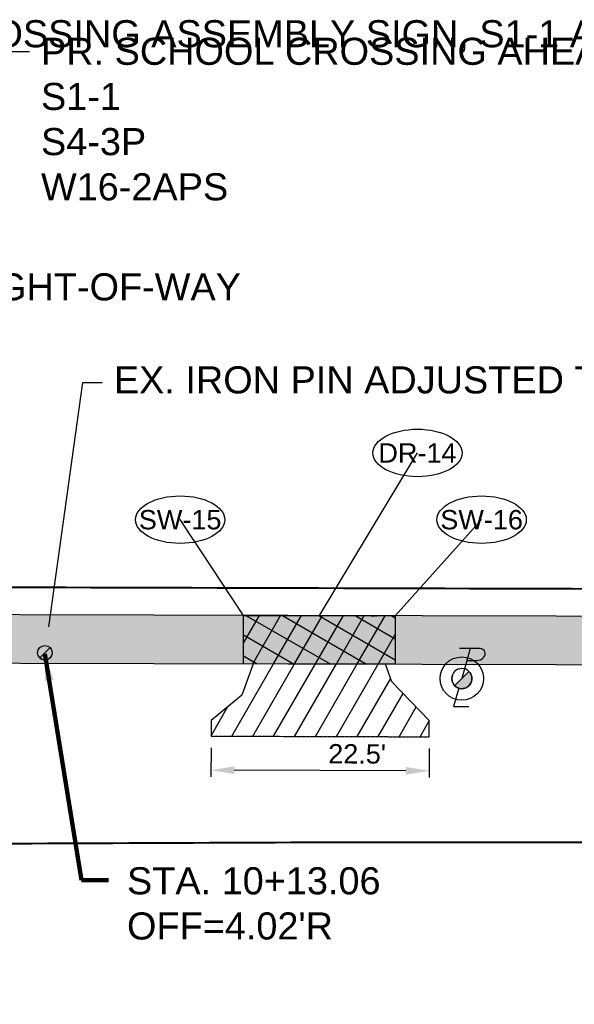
# Model space of a CAD drawing. Extents: x 193175 to 389459, y 288695 to 577709.
# Tile 18 of 30: x 194782 to 194839, y 288771 to 288872. Entities that reach past the tile are written whole.
import ezdxf
from ezdxf import colors
from ezdxf.entities.mleader import LeaderData, LeaderLine
from ezdxf.enums import TextEntityAlignment as Align
from ezdxf.math import Vec2, Vec3

# ---------------------------------------------------------------- set-up
doc = ezdxf.new("R2010")
doc.units = 0
doc.header["$MEASUREMENT"] = 0
doc.header["$PDSIZE"] = 5
doc.linetypes.add('c_p-bn-work-lim', pattern=[0.2, 0.1, -0.1])
doc.linetypes.add('c_p-pv-road-Saw', pattern=[0.39999999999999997, 0.35, -0.05])
doc.layers.add('0_Working', color=4, linetype='Continuous', plot=False)
for name, color, linetype in [('AN-Text-Notes-Balloon', 7, 'Continuous'), ('C_P-BN-Work-Lim', 2, 'c_p-bn-work-lim'), ('C_P-PV-Drive-Conc', 254, 'Continuous'), ('C_P-PV-Drive-Conc-Hatch', 8, 'Continuous'), ('C_P-PV-Road-Saw', 255, 'c_p-pv-road-Saw'), ('C_P-PV-Walk-Conc', 254, 'Continuous'), ('C_P-PV-Walk-Hatch', 250, 'Continuous'), ('C_P-PV-Walk-Hatch-6IN', 250, 'Continuous'), ('C_P-PV-Walk-Joint', 253, 'Continuous'), ('C_P-PV-Walk-Text', 7, 'Continuous'), ('C_P-SV-Pins', 216, 'Continuous'), ('C_X-UT-Elec-Struc-WO', 7, 'Continuous'), ('G_X-AN-Text-Dim', 251, 'Continuous')]:
    doc.layers.add(name, color=color, linetype=linetype)
doc.styles.add('CT_P-Dim', font='arial.ttf')
doc.styles.add('CT_P-Symb', font='arial.ttf')
doc.styles.add('CT_P-Text', font='arial.ttf')
doc.styles.get("Standard").update_dxf_attribs({"font": 'simplex.shx'})
doc.dimstyles.new('CT_P-Dim-Eng_A', dxfattribs={"dimtxt": 0.1, "dimasz": 0.12, "dimexe": 0.035, "dimexo": 0.06, "dimgap": 0.035, "dimtad": 1, "dimdsep": 46, "dimtxsty": 'CT_P-Dim', "dimcen": 0, "dimclrd": 256, "dimclre": 256, "dimclrt": 256, "dimaunit": 1, "dimadec": 6, "dimazin": 0, "dimtfac": 0.75, "dimtix": 1, "dimtmove": 1, "dimatfit": 0, "dimfxl": 1, "dimtolj": 1, "dimtzin": 0, "dimlwd": -1, "dimlwe": -1, "dimarcsym": 0})

# ---------------------------------------------------------------- blocks, each defined once
blk = doc.blocks.new('*D345')
at = {"layer": 'Defpoints', "color": 0, "transparency": 16777216}
for p in [(194801.3755718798, 288798.3470185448, 1112.142), (194823.9204274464, 288798.2764919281, 1112.142), (194801.3645597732, 288794.8268390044)]:
    blk.add_point(p, dxfattribs=at)
at = {"layer": 'G_X-AN-Text-Dim', "transparency": 16777216}
for p, q in [((194801.3718179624, 288797.1470244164), (194801.3623699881, 288794.1268424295)), ((194823.916673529, 288797.0764977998), (194823.9072255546, 288794.0563158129)), ((194821.5094270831, 288794.7638202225), (194803.7645480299, 288794.8193311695))]:
    blk.add_line(p, q, dxfattribs=at)
for points in [[(194803.7657993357, 288795.2193292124), (194803.7632967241, 288794.4193331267), (194801.3645597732, 288794.8268390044)], [(194821.5106783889, 288795.1638182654), (194821.5081757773, 288794.3638221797), (194823.9094153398, 288794.7563123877)]]:
    blk.add_solid(points, dxfattribs=at)
at = {"layer": 'G_X-AN-Text-Dim', "transparency": 16777216, "insert": (194816.4656893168, 288796.5007528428), "char_height": 2, "attachment_point": 5, "rotation": 359.820763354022, "style": 'CT_P-Dim'}
blk.add_mtext("\\A1;22.5'", dxfattribs=at)
blk = doc.blocks.new('C_P-AN-ML-Oval-L')
at = {"transparency": 16777216}
blk.add_wipeout([(0.18361845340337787, 0.06072959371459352), (0.19559400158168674, 0.05040263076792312), (0.20639877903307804, 0.03815130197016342), (0.2146310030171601, 0.02460991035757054), (0.2190127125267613, 0.012362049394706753), (0.2206212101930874, -0.0009294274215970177), (0.21876309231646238, -0.015254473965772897), (0.2135148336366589, -0.028808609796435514), (0.20544831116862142, -0.04136169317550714), (0.1955486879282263, -0.052399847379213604), (0.1836579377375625, -0.0626492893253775), (0.17076239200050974, -0.07157404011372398), (0.13952368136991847, -0.0876217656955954), (0.10799305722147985, -0.09872347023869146), (0.07499573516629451, -0.10653164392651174), (0.03816475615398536, -0.11159241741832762), (0.0006260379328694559, -0.11327288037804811), (-0.036420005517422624, -0.11163621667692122), (-0.07303490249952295, -0.10666267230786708), (-0.10509933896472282, -0.09919435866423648), (-0.13612894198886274, -0.08852520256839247), (-0.15088082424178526, -0.08190794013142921), (-0.16514719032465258, -0.0742365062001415), (-0.1783710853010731, -0.06564051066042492), (-0.19052379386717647, -0.05591429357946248), (-0.20245004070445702, -0.04353010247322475), (-0.21204603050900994, -0.02919619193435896), (-0.21741721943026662, -0.015577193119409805), (-0.2193539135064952, -0.000969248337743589), (-0.2174463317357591, 0.013534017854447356), (-0.21239396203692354, 0.02660885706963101), (-0.20546930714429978, 0.03772843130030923), (-0.19655270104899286, 0.0481863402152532), (-0.18421557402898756, 0.05928035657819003), (-0.1706655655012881, 0.06890041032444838), (-0.15533267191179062, 0.07771232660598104), (-0.13926074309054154, 0.08526351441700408), (-0.10588122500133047, 0.09701828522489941), (-0.0697357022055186, 0.10530698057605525), (-0.034894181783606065, 0.1098206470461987), (0.0006242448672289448, 0.11132421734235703), (0.03692001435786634, 0.10975403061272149), (0.07264519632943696, 0.10501330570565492), (0.10750990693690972, 0.0969125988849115), (0.13994398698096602, 0.08549480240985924), (0.17040477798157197, 0.0698483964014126)], dxfattribs=at)
blk.add_ellipse((0.0006291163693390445, -0.0009747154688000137), major_axis=(-0.2305741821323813, 0), ratio=0.5326205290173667, dxfattribs=at)
at = {"transparency": 16777216, "style": 'CT_P-Symb'}
blk.add_attdef('XX-X', text='', height=0.1, dxfattribs=at).set_placement((0.0006291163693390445, -0.0009747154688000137), align=Align.MIDDLE)
blk = doc.blocks.new('_None')
blk = doc.blocks.new('_C_P-UT-TELE-POLE ADJ')
at = {"flags": 128}
blk.add_lwpolyline([(0.02796404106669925, 0.1000276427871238), (0.0820729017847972, 0.1000276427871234, 0.2117236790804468), (0.1203854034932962, 0.1164458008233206, 0.6747694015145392), (0.1009181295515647, 0.1657007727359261), (-0.01303437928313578, 0.1657007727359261)], format="xyb", dxfattribs=at)
blk.add_wipeout([(0.0007890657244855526, 0.05206151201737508), (0.008590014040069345, 0.051354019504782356), (0.017467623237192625, 0.0490500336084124), (0.02478300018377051, 0.045791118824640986), (0.03229896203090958, 0.04083871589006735), (0.03824962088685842, 0.03532690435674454), (0.043090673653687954, 0.029226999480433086), (0.047812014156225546, 0.020616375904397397), (0.05013752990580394, 0.01404463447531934), (0.05194561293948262, 0.003560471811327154), (0.05174995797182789, -0.005741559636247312), (0.049584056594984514, -0.015888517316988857), (0.046120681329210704, -0.02416415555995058), (0.041362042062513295, -0.03162601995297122), (0.03696832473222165, -0.03666560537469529), (0.02958298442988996, -0.04284706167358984), (0.02388628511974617, -0.04626520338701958), (0.01574190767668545, -0.04963079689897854), (0.006820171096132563, -0.05161888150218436), (-0.0022586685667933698, -0.05201847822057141), (-0.01045915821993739, -0.05100617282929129), (-0.020531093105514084, -0.047848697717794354), (-0.028959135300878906, -0.04327114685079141), (-0.034465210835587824, -0.039027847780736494), (-0.04096052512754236, -0.032144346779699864), (-0.04645912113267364, -0.023506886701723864), (-0.0497491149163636, -0.015363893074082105), (-0.05182142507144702, -0.00505604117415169), (-0.0516699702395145, 0.006421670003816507), (-0.04866044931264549, 0.018525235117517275), (-0.043604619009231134, 0.028454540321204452), (-0.03800536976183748, 0.035589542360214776), (-0.02966555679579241, 0.04278993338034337), (-0.02180336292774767, 0.04728252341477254), (-0.013795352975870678, 0.050206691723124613), (-0.007750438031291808, 0.051487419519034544)]).dxf.layer = 'C_X-UT-Elec-Struc-WO'
h = blk.add_hatch(color=248)
h.dxf.hatch_style = 1
edge = h.paths.add_edge_path()
edge.add_line((-0.03937700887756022, -0.03937700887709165), (0.0393770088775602, 0.03937700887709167))
edge.add_arc((2.42861286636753e-17, -5.204170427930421e-18), 0.05568750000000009, -90, 44.99999999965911, ccw=False)
edge.add_arc((-1.387778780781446e-17, 6.938893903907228e-18), 0.0556875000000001, 224.9999999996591, 270, ccw=False)
for points in [[(0.04696668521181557, 0.1657007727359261), (0, -1.387778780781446e-17)], [(-0.01637964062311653, -0.05322410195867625), (-0.04571854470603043, -0.1546193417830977), (0.03945575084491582, -0.1546193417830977)]]:
    blk.add_lwpolyline(points, dxfattribs=at)
for points in [[(-0.05568750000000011, 6.819751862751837e-18, 0.9999999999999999), (0.05568750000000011, 0, 0.9999999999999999)], [(-0.03937700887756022, -0.03937700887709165), (0.0393770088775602, 0.03937700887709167, -0.6681786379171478), (0, -0.05568750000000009, -0.1989123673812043)]]:
    blk.add_lwpolyline(points, format="xyb", close=True, dxfattribs=at)
blk = doc.blocks.new('C_P-SV-Pin-Iron-Set')
at = {"layer": 'C_P-SV-Pins'}
h = blk.add_hatch(color=256, dxfattribs=at)
h.dxf.hatch_style = 1
edge = h.paths.add_edge_path()
edge.add_arc((0, 0), 0.036792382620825, 0, 360)
blk.add_circle((0, 0), 0.036792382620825, dxfattribs=at)
blk = doc.blocks.new('*U329')
at = {"layer": 'C_P-PV-Walk-Text', "color": 7, "linetype": 'Continuous', "lineweight": -3, "insert": (194792.6877609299, 288781.0419677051), "char_height": 2.8, "width": 26.10787994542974, "attachment_point": 4, "style": 'CT_P-Text', "bg_fill": 3, "box_fill_scale": 1.178571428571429, "bg_fill_color": 256, "bg_fill_true_color": 13158600, "bg_fill_transparency": 0}
blk.add_mtext("{\\C256;STA. 10+13.06\\POFF=4.02'R}", dxfattribs=at)
at = {"layer": 'C_P-PV-Walk-Text', "color": 7, "linetype": 'Continuous', "lineweight": -3}
blk.add_leader([(194784.2124999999, 288806.8516495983), (194787.9877609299, 288783.4478794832), (194790.7877609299, 288783.4478794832)], dimstyle='CT_P-Dim-Eng_A', override={"dimscale": 1, "dimasz": 2.8, "dimclrd": 256, "dimlwd": 65535}, dxfattribs=at)

msp = doc.modelspace()

# ---------------------------------------------------------------- hatches: boundary and pattern name
h = msp.add_hatch(color=248)
h.dxf.hatch_style = 1
h.paths.add_polyline_path([(194784.95557, 288806.95945, 0.198912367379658), (194784.7359000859, 288807.4897800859), (194783.6752399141, 288806.4291199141, 0.668178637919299)])
at = {"layer": 'C_P-PV-Walk-Hatch', "transparency": 33554559}
h = msp.add_hatch(color=256, dxfattribs=at)
h.dxf.hatch_style = 1
h.paths.add_polyline_path([(194615.3519049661, 288806.2973242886), (194906.2983396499, 288805.5809382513), (195214.20519, 288806.0786071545), (195332.1433240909, 288805.6804495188), (195578.0449441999, 288806.1420799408), (195597.6126104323, 288806.1047321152), (195671.4703743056, 288805.9095336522), (195671.4833231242, 288810.9126703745), (195597.6256113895, 288811.1047152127), (195578.0466553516, 288811.1420717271), (195332.1380466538, 288810.6804484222), (195214.20519, 288811.0786071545), (194906.3039110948, 288810.5809396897), (194615.3510796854, 288811.2973414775)])
at = {"layer": 'C_P-PV-Walk-Hatch-6IN'}
h = msp.add_hatch(dxfattribs=at)
h.set_pattern_fill('ANSI37', color=256, scale=0.75, angle=15)
h.set_pattern_definition([(59.99999999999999, (0, 0), (-1.623797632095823, 0.9375000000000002), []), (150, (0, 0), (-0.9375000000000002, -1.623797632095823), [])])
h.paths.add_polyline_path([(194804.7294301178, 288805.8310274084), (194804.7417309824, 288810.8267874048), (194820.4117946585, 288810.7888554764), (194820.4117946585, 288805.7924133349)])

# ---------------------------------------------------------------- linework, layer by layer
at = {"color": 248, "flags": 128}
msp.add_lwpolyline([(194784.7359000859, 288807.4897800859, -0.9999999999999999), (194783.6752399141, 288806.4291199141)], format="xyb", close=True, dxfattribs=at)
at = {"layer": '0_Working'}
msp.add_circle((194827.27867, 288804.29062), 2.241399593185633, dxfattribs=at)
at = {"layer": 'C_P-BN-Work-Lim', "color": 7, "const_width": 0.2, "flags": 128}
msp.add_lwpolyline([(194622.1893997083, 288787.330492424), (194631.1713, 288787.25134), (194677.80404, 288787.3561099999), (194720.69787, 288787.0872299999), (194765.01748, 288787.1722099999), (194811.78713, 288787.36424), (194858.31907, 288787.38157), (194906.01071, 288787.1927), (194950.22397, 288787.23116), (194998.84679, 288787.16472), (195044.75145, 288787.1676899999), (195084.6716, 288787.1482600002), (195129.70928, 288787.03653), (195174.97464, 288786.87637), (195219.01537, 288786.97513), (195258.53387, 288786.79562), (195304.58188, 288787.1776299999), (195354.04688, 288786.59824), (195400.59061, 288787.2306), (195451.24483, 288786.67755), (195496.30085, 288786.51709), (195540.88984, 288786.3366599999), (195590.26658, 288786.24077), (195635.67551, 288786.5384899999), (195683.12708, 288786.25501), (195692.2527450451, 288786.3392554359), (195692.0190649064, 288811.652041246), (195672.6558843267, 288811.4096231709), (195597.6269114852, 288811.6047135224), (195537.6118254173, 288811.7584576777), (195472.585468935, 288811.9330094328), (195412.5703894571, 288812.087082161), (195342.5425240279, 288812.2618985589), (195277.5161609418, 288812.4361231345), (195217.501081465, 288812.5901966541), (195152.484362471, 288812.7543827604), (195082.4567011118, 288812.9393700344), (195017.4301405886, 288813.1037542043), (194957.4152585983, 288813.2676703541), (194892.3886980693, 288813.432055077), (194829.3729107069, 288813.5961302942), (194759.3452493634, 288813.7811191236), (194694.3288584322, 288813.9453006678), (194643.7719542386, 288814.0795878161), (194603.0621451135, 288814.1841038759), (194603.0392635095, 288787.4992517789), (194213.80532, 288787.64447), (193817.1531306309, 288787.8325868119), (193817.3272139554, 288764.040245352), (193975.2598955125, 288765.1148454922), (194035.3172022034, 288765.5604950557), (194095.3340855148, 288765.4963026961), (194155.3492957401, 288765.3323764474), (194212.3636740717, 288765.1886268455), (194272.3889298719, 288765.0346731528), (194332.4043375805, 288764.8805891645), (194392.4194172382, 288764.7265119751), (194452.4446730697, 288764.5725590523), (194512.459555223, 288764.4086408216), (194572.4848044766, 288764.2543603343), (194622.1278967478, 288764.1253924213)], close=True, dxfattribs=at)
at = {"layer": 'C_P-PV-Drive-Conc', "elevation": 1112.142, "flags": 128}
msp.add_lwpolyline([(194801.3805999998, 288799.9543300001), (194801.3787001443, 288799.3470136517), (194801.3755718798, 288798.3470185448), (194823.9204274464, 288798.2764919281), (194823.9235557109, 288799.2764870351), (194823.9257299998, 288799.9715299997), (194820.0672200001, 288803.9439699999), (194819.4117946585, 288805.7948755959), (194805.7294270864, 288805.8285651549), (194804.5361600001, 288802.5713999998)], close=True, dxfattribs=at)
at = {"layer": 'C_P-PV-Road-Saw', "flags": 128}
for points in [[(194806.668526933, 288810.8262680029), (194818.4866535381, 288810.7935155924)], [(194801.3787001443, 288799.3470136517), (194801.3755718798, 288798.3470185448), (194823.9204274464, 288798.2764919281), (194823.9235557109, 288799.2764870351)]]:
    msp.add_lwpolyline(points, dxfattribs=at)
at = {"layer": 'C_P-PV-Walk-Conc', "flags": 128}
msp.add_lwpolyline([(194615.3519049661, 288806.2973242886), (194906.2983396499, 288805.5809382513), (195214.20519, 288806.0786071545), (195332.1433240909, 288805.6804495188), (195578.0449441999, 288806.1420799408), (195597.6126104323, 288806.1047321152), (195671.4703743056, 288805.9095336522), (195671.4833231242, 288810.9126703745), (195597.6256113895, 288811.1047152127), (195578.0466553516, 288811.1420717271), (195332.1380466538, 288810.6804484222), (195214.20519, 288811.0786071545), (194906.3039110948, 288810.5809396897), (194615.3510796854, 288811.2973414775)], close=True, dxfattribs=at)
at = {"layer": 'C_P-PV-Walk-Hatch-6IN', "flags": 128}
msp.add_lwpolyline([(194804.7294301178, 288805.8310274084), (194804.7417309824, 288810.8267874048), (194820.4117946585, 288810.7888554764), (194820.4117946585, 288805.7924133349)], close=True, dxfattribs=at)

# ---------------------------------------------------------------- block references
at = {"layer": 'C_P-SV-Pins', "xscale": 20.38465428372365, "yscale": 20.38465428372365, "zscale": 20.38465428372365}
msp.add_blockref('C_P-SV-Pin-Iron-Set', (194784.20557, 288806.95945), dxfattribs=at)

# ---------------------------------------------------------------- dimensions: what is measured, and where the dimension line sits
at = {"layer": 'G_X-AN-Text-Dim'}
dim = msp.add_linear_dim(base=(194801.3645597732, 288794.8268390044), p1=(194823.9204274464, 288798.2764919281, 1112.142), p2=(194801.3755718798, 288798.3470185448, 1112.142), angle=179.82076335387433, text="22.5'", dimstyle='CT_P-Dim-Eng_A', override={"dimdec": 1, "dimpost": "'", "dimtmove": 0}, dxfattribs=at)
dim.commit()
dim.dimension.update_dxf_attribs({"geometry": '*D345', "text_midpoint": (194816.4603051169, 288794.7796152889), "dimtype": 161})

# ---------------------------------------------------------------- leaders
at = {"layer": 'AN-Text-Notes-Balloon'}
ml = msp.add_multileader_block('Standard', dxfattribs=at)
ml.set_content('C_P-AN-ML-Oval-L', color=256, scale=20)
ml.set_attribute('XX-X', 'DR-14', width=0)
ml.set_leader_properties(color=256, linetype='ByLayer', lineweight=-1)
ml.set_arrow_properties(name='NONE')
ml.build(insert=Vec2(0, 0))
ml.multileader.update_dxf_attribs({"has_dogleg": 0, "text_right_attachment_type": 3, "dogleg_length": 0.06, "arrow_head_size": 2.4, "scale": 20, "block_connection_type": 1})
ctx = ml.context
ctx.base_point, ctx.scale, ctx.char_height, ctx.arrow_head_size, ctx.landing_gap_size, ctx.plane_origin = Vec3(194822.6890524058, 288827.6308145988), 20, 1.6, 2.4, 0.5, Vec3(194813.6020242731, 288828.6526463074)
ctx.right_attachment, ctx.attachment_type = 3, 1
notes = []
notes.append((ctx, [(0, (1, 1, 0), (194821.4890524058, 288827.6308145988), (1, 0), 1.2, [(0, [(194812.5838857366, 288810.811702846)], 0, [])])]))
ctx.block.insert = Vec3(194822.6890524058, 288827.6308145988)
ml = msp.add_multileader_block('Standard', dxfattribs=at)
ml.set_content('C_P-AN-ML-Oval-L', color=256, scale=20)
ml.set_attribute('XX-X', 'SW-15', width=0)
ml.set_leader_properties(color=256, linetype='ByLayer', lineweight=-1)
ml.set_arrow_properties(name='NONE')
ml.build(insert=Vec2(0, 0))
ml.multileader.update_dxf_attribs({"has_dogleg": 0, "text_right_attachment_type": 3, "dogleg_length": 0.06, "arrow_head_size": 2.4, "scale": 20, "block_connection_type": 1})
ctx = ml.context
ctx.base_point, ctx.scale, ctx.char_height, ctx.arrow_head_size, ctx.landing_gap_size, ctx.plane_origin = Vec3(194798.1649477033, 288820.7349259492), 20, 1.6, 2.4, 0.5, Vec3(194775.8899898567, 288808.5733082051)
ctx.right_attachment, ctx.attachment_type = 3, 1
notes.append((ctx, [(1, (1, 1, 0), (194799.3649477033, 288820.7349259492), (-1, 0), 1.2, [(0, [(194804.7417309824, 288810.8267874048)], 0, [])])]))
ctx.block.insert = Vec3(194798.1649477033, 288820.7349259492)
ml = msp.add_multileader_block('Standard', dxfattribs=at)
ml.set_content('C_P-AN-ML-Oval-L', color=256, scale=20)
ml.set_attribute('XX-X', 'SW-16', width=0)
ml.set_leader_properties(color=256, linetype='ByLayer', lineweight=-1)
ml.set_arrow_properties(name='NONE')
ml.build(insert=Vec2(0, 0))
ml.multileader.update_dxf_attribs({"has_dogleg": 0, "text_right_attachment_type": 3, "dogleg_length": 0.06, "arrow_head_size": 2.4, "scale": 20, "block_connection_type": 1})
ctx = ml.context
ctx.base_point, ctx.scale, ctx.char_height, ctx.arrow_head_size, ctx.landing_gap_size, ctx.plane_origin = Vec3(194829.3186412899, 288820.7349259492), 20, 1.6, 2.4, 0.5, Vec3(194807.0436834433, 288808.5733082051)
ctx.right_attachment, ctx.attachment_type = 3, 1
notes.append((ctx, [(0, (1, 1, 0), (194828.1186412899, 288820.7349259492), (1, 0), 1.2, [(0, [(194820.4117946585, 288810.7888554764)], 0, [])])]))
ctx.block.insert = Vec3(194829.3186412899, 288820.7349259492)
at = {"layer": 'C_P-PV-Walk-Text'}
ml = msp.add_multileader_mtext('Standard', dxfattribs=at)
ml.set_content('PR. SCHOOL CROSSING AHEAD ASSEMBLY SIGN,\\PS1-1\\PS4-3P\\PW16-2APS', color=256, style='CT_P-Text')
ml.set_leader_properties(color=256)
ml.build(insert=Vec2(0, 0))
ml.multileader.update_dxf_attribs({"dogleg_length": 0.1, "arrow_head_size": 2.8, "scale": 20})
ctx = ml.context
ctx.base_point, ctx.scale, ctx.char_height, ctx.arrow_head_size, ctx.landing_gap_size, ctx.plane_origin = Vec3(194782.5996328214, 288869.1005533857), 20, 2.8, 2.8, 1.2, Vec3(194888.309686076, 288888.2879607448)
notes.append((ctx, [(0, (1, 1, 0), (194780.5996328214, 288869.1005533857), (1, 0), 2, [(0, [(194779.4497597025, 288814.1510423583)], 0, [])])]))
ctx.mtext.insert, ctx.mtext.width, ctx.mtext.defined_height, ctx.mtext.flow_direction = Vec3(194783.7996328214, 288870.5244278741), 39.83727694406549, 1.017053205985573, 5
ml = msp.add_multileader_mtext('Standard', dxfattribs=at)
ml.set_content('EX. 3" PVC PIPE TO BE TRENCHED THROUGH SIDEWALK, THEN RECONNECTED AFTER SIDEWALK,\\PD-5.', color=256, style='CT_P-Text')
ml.set_leader_properties(color=256)
ml.build(insert=Vec2(0, 0))
ml.multileader.update_dxf_attribs({"dogleg_length": 0.1, "arrow_head_size": 2.8, "scale": 20})
ctx = ml.context
ctx.base_point, ctx.scale, ctx.char_height, ctx.arrow_head_size, ctx.landing_gap_size, ctx.plane_origin = Vec3(195413.081999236, 288862.7966541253), 20, 2.8, 2.8, 1.2, Vec3(195472.3104503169, 288874.712397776)
ctx.text_align_type = 2
notes.append((ctx, [(1, (1, 1, 0), (195459.8716308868, 288862.7966541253), (-1, 0), 2, [(0, [(195453.70276, 288810.9086515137)], 0, [])])]))
ctx.mtext.insert, ctx.mtext.width, ctx.mtext.defined_height, ctx.mtext.alignment, ctx.mtext.flow_direction = Vec3(195456.6716308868, 288864.2205286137), 42.72704502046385, 1.017053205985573, 3, 5
ml = msp.add_multileader_mtext('Standard', dxfattribs=at)
ml.set_content('CONSTRUCTION WORK LIMITS / RIGHT-OF-WAY', color=256, style='CT_P-Text')
ml.set_leader_properties(color=256)
ml.build(insert=Vec2(0, 0))
ml.multileader.update_dxf_attribs({"text_right_attachment_type": 3, "dogleg_length": 0.1, "arrow_head_size": 2.8, "scale": 20})
ctx = ml.context
ctx.base_point, ctx.scale, ctx.char_height, ctx.arrow_head_size, ctx.landing_gap_size, ctx.plane_origin = Vec3(194712.4409365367, 288844.7524818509), 20, 2.8, 2.8, 1.2, Vec3(194767.8665493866, 288861.8383997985)
ctx.right_attachment = 3
notes.append((ctx, [(0, (1, 1, 0), (194710.4409365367, 288844.7524818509), (1, 0), 2, [(0, [(194700.6534246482, 288813.9293296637)], 0, [])])]))
ctx.mtext.insert, ctx.mtext.width, ctx.mtext.defined_height, ctx.mtext.flow_direction = Vec3(194713.6409365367, 288846.1763563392), 31.21572169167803, 1.017053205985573, 5
ml = msp.add_multileader_mtext('Standard', dxfattribs=at)
ml.set_content('PR. SAWCUT AT ALL DRIVEWAYS\\P(TYP.)', color=256, style='CT_P-Text')
ml.set_leader_properties(color=256)
ml.build(insert=Vec2(0, 0))
ml.multileader.update_dxf_attribs({"dogleg_length": 0.1, "arrow_head_size": 2.8, "scale": 20})
ctx = ml.context
ctx.base_point, ctx.scale, ctx.char_height, ctx.arrow_head_size, ctx.landing_gap_size, ctx.plane_origin = Vec3(194956.4514292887, 288836.171869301, 5.235000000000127), 20, 2.8, 2.8, 1.2, Vec3(195033.8004719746, 288841.5537452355, 5.235000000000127)
ctx.text_align_type = 2
notes.append((ctx, [(1, (1, 1, 0), (194992.1671182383, 288836.171869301, 5.235000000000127), (-1, 0), 2, [(0, [(195004.2605195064, 288810.7392690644, 5.235000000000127)], 0, [])])]))
ctx.mtext.insert, ctx.mtext.width, ctx.mtext.defined_height, ctx.mtext.alignment, ctx.mtext.flow_direction = Vec3(194988.9671182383, 288837.9834654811, 5.235000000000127), 31.54252725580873, 1.017053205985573, 3, 5
ml = msp.add_multileader_mtext('Standard', dxfattribs=at)
ml.set_content('CONSTRUCTION WORK LIMITS / RIGHT-OF-WAY', color=256, style='CT_P-Text')
ml.set_leader_properties(color=256)
ml.build(insert=Vec2(0, 0))
ml.multileader.update_dxf_attribs({"dogleg_length": 0.1, "arrow_head_size": 2.8, "scale": 20})
ctx = ml.context
ctx.base_point, ctx.scale, ctx.char_height, ctx.arrow_head_size, ctx.landing_gap_size, ctx.plane_origin = Vec3(195411.7255553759, 288835.5033970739), 20, 2.8, 2.8, 1.2, Vec3(195510.6488189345, 288866.258371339)
ctx.text_align_type = 2
notes.append((ctx, [(1, (1, 1, 0), (195447.1184612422, 288835.5033970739), (-1, 0), 2, [(0, [(195448.5538502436, 288811.9947042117)], 0, [])])]))
ctx.mtext.insert, ctx.mtext.width, ctx.mtext.defined_height, ctx.mtext.alignment, ctx.mtext.flow_direction = Vec3(195443.9184612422, 288836.9272715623), 31.21572169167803, 1.017053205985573, 3, 5
ml = msp.add_multileader_mtext('Standard', dxfattribs=at)
ml.set_content("10' SIDEWALK TRANSITION FROM 5' TO 4' BETWEEN STA 2+66.90' AND 3+09.50'", color=256, style='CT_P-Text')
ml.set_leader_properties(color=256)
ml.build(insert=Vec2(0, 0))
ml.multileader.update_dxf_attribs({"text_right_attachment_type": 3, "dogleg_length": 0.1, "arrow_head_size": 2.8, "scale": 20})
ctx = ml.context
ctx.base_point, ctx.scale, ctx.char_height, ctx.arrow_head_size, ctx.landing_gap_size, ctx.plane_origin = Vec3(194118.9071308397, 288795.6200429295), 20, 2.8, 2.8, 1.2, Vec3(194197.6572404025, 288806.1686828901)
ctx.right_attachment = 3
notes.append((ctx, [(0, (1, 1, 0), (194116.9071308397, 288795.6200429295), (1, 0), 2, [(1, [(194084.0414621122, 288771.50672157), (194126.7115862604, 288771.410175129)], 0, [])])]))
ctx.mtext.insert, ctx.mtext.width, ctx.mtext.defined_height, ctx.mtext.flow_direction = Vec3(194120.1071308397, 288797.0448723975), 78.15678581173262, 1.017053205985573, 5
ml = msp.add_multileader_mtext('Standard', dxfattribs=at)
ml.set_content("PR. SAWCUT 1' INTO ASPHALT (TYP.)", color=256, style='CT_P-Text')
ml.set_leader_properties(color=256)
ml.build(insert=Vec2(0, 0))
ml.multileader.update_dxf_attribs({"text_right_attachment_type": 3, "dogleg_length": 0.1, "arrow_head_size": 2.8, "scale": 20})
ctx = ml.context
ctx.base_point, ctx.scale, ctx.char_height, ctx.arrow_head_size, ctx.landing_gap_size, ctx.plane_origin = Vec3(194002.1521695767, 288784.2238936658), 20, 2.8, 2.8, 1.2, Vec3(194082.8606934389, 288794.1223079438)
ctx.right_attachment = 3
notes.append((ctx, [(0, (1, 1, 0), (194000.1521695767, 288784.2238936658), (1, 0), 2, [(0, [(193989.080900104, 288777.4406826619)], 0, [])])]))
ctx.mtext.insert, ctx.mtext.width, ctx.mtext.defined_height, ctx.mtext.flow_direction = Vec3(194003.3521695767, 288786.0354898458), 40.98213151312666, 1.017053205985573, 5
ml = msp.add_multileader_mtext('Standard', dxfattribs=at)
ml.set_content("PR. SAWCUT 1' INTO ASPHALT (TYP.)", color=256, style='CT_P-Text')
ml.set_leader_properties(color=256)
ml.build(insert=Vec2(0, 0))
ml.multileader.update_dxf_attribs({"text_right_attachment_type": 3, "dogleg_length": 0.1, "arrow_head_size": 2.8, "scale": 20})
ctx = ml.context
ctx.base_point, ctx.scale, ctx.char_height, ctx.arrow_head_size, ctx.landing_gap_size, ctx.plane_origin = Vec3(194469.0625730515, 288784.3459750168, 5.235000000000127), 20, 2.8, 2.8, 1.2, Vec3(194549.7710969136, 288796.7649076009, 5.235000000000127)
ctx.right_attachment = 3
notes.append((ctx, [(0, (1, 1, 0), (194467.0625730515, 288784.3459750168, 5.235000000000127), (1, 0), 2, [(0, [(194461.8994649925, 288776.6349757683, 5.235000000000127)], 0, [])])]))
ctx.mtext.insert, ctx.mtext.width, ctx.mtext.defined_height, ctx.mtext.flow_direction = Vec3(194470.2625730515, 288786.1575711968, 5.235000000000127), 38.84791814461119, 1.017053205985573, 5
for ctx, leaders in notes:
    for number, flags, end, landing, length, lines in leaders:
        leader = LeaderData()
        leader.index, (leader.has_last_leader_line, leader.has_dogleg_vector, leader.attachment_direction) = number, flags
        leader.last_leader_point, leader.dogleg_vector, leader.dogleg_length = Vec3(end), Vec3(landing), length
        for number, points, colour, breaks in lines:
            line = LeaderLine()
            line.index, line.vertices, line.color, line.breaks = number, Vec3.list(points), colors.encode_raw_color(colour), breaks
            leader.lines.append(line)
        ctx.leaders.append(leader)

# ---------------------------------------------------------------- next in the draw order: block references
at = {"layer": '0_Working', "xscale": 18.75, "yscale": 18.75}
msp.add_blockref('_C_P-UT-TELE-POLE ADJ', (194827.2798330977, 288804.2910230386), dxfattribs=at)

# ---------------------------------------------------------------- next in the draw order: hatches: boundary and pattern name
at = {"layer": 'C_P-PV-Drive-Conc-Hatch'}
h = msp.add_hatch(dxfattribs=at)
h.set_pattern_fill('ANSI31', color=256, scale=0.75, angle=15)
h.set_pattern_definition([(59.99999999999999, (0, 0), (-1.623797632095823, 0.9375000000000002), [])])
h.paths.add_polyline_path([(195602.2883856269, 288806.0925741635), (195600.9293499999, 288799.36393), (195600.7811075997, 288798.6299754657), (195600.7859320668, 288797.6299871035), (195624.1783399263, 288797.7474905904), (195624.1735378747, 288798.7428327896), (195624.0614499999, 288799.3888599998), (195622.9076354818, 288806.0389599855)])
h.paths.add_polyline_path([(195536.0587730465, 288806.0632594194), (195533.0953699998, 288799.32651), (195532.6315409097, 288798.2720802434), (195532.622754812, 288797.2584232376), (195550.6229958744, 288797.2654717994), (195550.6153178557, 288798.2773529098), (195550.07608, 288799.3284200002), (195546.6106854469, 288806.083068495)])
h.paths.add_polyline_path([(195469.9085212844, 288805.9390757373), (195471.41946, 288804.4555700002), (195472.11521, 288799.53303), (195472.1088274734, 288798.7966743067), (195472.1002352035, 288797.8053792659), (195495.190849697, 288797.5965681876), (195495.1995170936, 288798.5965306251), (195494.4569600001, 288799.6450300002), (195490.3979500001, 288805.3764), (195490.3802039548, 288805.9775071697)])
h.paths.add_polyline_path([(195409.3278301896, 288798.9447768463), (195409.5057600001, 288799.6336699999), (195411.1058309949, 288805.8286856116), (195427.287407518, 288805.8590632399), (195430.0540598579, 288799.4842588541), (195430.3756849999, 288798.9491700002), (195430.375893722, 288797.949170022), (195409.3280389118, 288797.9447768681)])
h.paths.add_polyline_path([(195389.5962729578, 288805.7883057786), (195388.0021899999, 288799.7617000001), (195387.8005376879, 288798.9993312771), (195387.7986320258, 288798.0030890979), (195404.168398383, 288797.951884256), (195404.1712969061, 288798.9518800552), (195403.99762, 288799.61356), (195402.3705860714, 288805.8122869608)])
h.paths.add_polyline_path([(195318.8979030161, 288805.7251658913), (195315.7659299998, 288799.7759400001), (195315.4429436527, 288799.1624229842), (195315.4412393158, 288798.1652423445), (195339.122678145, 288798.1192746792), (195339.1229554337, 288799.1220642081), (195338.8234799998, 288799.7077699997), (195335.7661300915, 288805.6872506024)])
h.paths.add_polyline_path([(195258.6785140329, 288805.92846578), (195256.8229100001, 288799.9587900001), (195256.5907957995, 288799.2120538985), (195256.5900406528, 288798.2120541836), (195273.3959740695, 288798.199363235), (195273.3967292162, 288799.1993629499), (195273.2142400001, 288799.8539399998), (195271.5328242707, 288805.8850697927)])
h.paths.add_polyline_path([(195194.5465910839, 288806.046833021), (195192.95744, 288800.0162800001), (195192.7582153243, 288799.2602568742), (195192.7574601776, 288798.2602571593), (195213.7701495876, 288798.2443894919), (195213.7709047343, 288799.2443892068), (195213.7025299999, 288799.9646800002), (195213.1223220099, 288806.0768569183)])
h.paths.add_polyline_path([(195123.9392900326, 288805.9327106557), (195122.7895499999, 288799.97487), (195122.6516692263, 288799.2603852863), (195122.6518536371, 288798.2600936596), (195144.0561671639, 288798.2658282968), (195144.0559822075, 288799.265537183), (195143.9177899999, 288799.9872300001), (195142.773499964, 288805.9631523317)])
h.paths.add_polyline_path([(195059.5758867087, 288810.8286764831), (195059.7061979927, 288812.9968822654), (195070.5220611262, 288812.9695402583), (195070.5577994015, 288810.8449647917)])
h.paths.add_polyline_path([(194996.1313988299, 288805.7261351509), (194996.1307399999, 288805.0660600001), (194993.0282700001, 288799.8017600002), (194992.3524218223, 288798.6549745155), (194992.3425740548, 288797.655023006), (195000.01719, 288797.5794415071), (195015.5928613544, 288797.928285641), (195015.5809057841, 288798.9282141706), (195015.1920099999, 288799.9426099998), (195013.0599099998, 288805.50398), (195013.0585844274, 288805.7534945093)])
h.paths.add_polyline_path([(194935.5813538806, 288805.6282682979), (194935.55063, 288804.7536499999), (194933.9366600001, 288799.9135699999), (194933.7095521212, 288799.2325038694), (194933.6997043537, 288798.2325523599), (194948.9513668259, 288798.0823502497), (194948.9612145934, 288799.0823017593), (194948.3972299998, 288800.1273400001), (194945.9604199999, 288804.6426399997), (194945.9371444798, 288805.6450063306)])
h.paths.add_polyline_path([(194866.3111681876, 288805.679397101), (194865.6494499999, 288803.3521099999), (194862.7302199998, 288799.8982100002), (194862.7340541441, 288799.1739854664), (194862.7393482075, 288798.17399948), (194879.402520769, 288798.2622166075), (194879.3972267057, 288799.2622025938), (194879.3935599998, 288799.9547999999), (194877.2987899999, 288804.58604), (194877.3091877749, 288805.6523171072)])
h.paths.add_polyline_path([(194801.3805999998, 288799.9543300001), (194801.3787001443, 288799.3470136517), (194801.3755718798, 288798.3470185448), (194823.9204274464, 288798.2764919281), (194823.9235557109, 288799.2764870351), (194823.9257299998, 288799.9715299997), (194820.0672200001, 288803.9439699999), (194819.4117946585, 288805.7948755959), (194805.7294270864, 288805.8285651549), (194804.5361600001, 288802.5713999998)])
h.paths.add_polyline_path([(194737.68806538, 288805.9961007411), (194736.0288, 288800.39365), (194735.8139898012, 288799.6683509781), (194735.8068278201, 288798.6683766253), (194751.8342246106, 288798.5535857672), (194751.8413865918, 288799.5535601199), (194751.6804, 288800.1230299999), (194750.0286990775, 288805.965714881)])
h.paths.add_polyline_path([(194671.17459, 288800.2765699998), (194671.1724756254, 288799.628586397), (194671.2296000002, 288799.6283999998), (194671.2263370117, 288798.6284053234), (194690.5365046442, 288798.5559505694), (194690.5397706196, 288799.5653907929), (194690.5425800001, 288800.42637), (194687.0618199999, 288805.57259), (194687.0713081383, 288806.1207324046), (194676.936003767, 288806.1456881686), (194676.9251100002, 288805.6715000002)])

# ---------------------------------------------------------------- next in the draw order: leaders
at = {"layer": 'C_P-PV-Walk-Text'}
ml = msp.add_multileader_mtext('Standard', dxfattribs=at)
ml.set_content('EX. SCHOOL SIGN TO BE REPLACED WITH SOLAR FLASHING SCHOOL CROSSING ASSEMBLY SIGN, S1-1 AND \\PW16-7P\\PSTA. 8+57.72\\POFF=7.91R', color=256, style='CT_P-Text')
ml.set_leader_properties(color=256)
ml.build(insert=Vec2(0, 0))
ml.multileader.update_dxf_attribs({"dogleg_length": 0.1, "arrow_head_size": 2.8, "scale": 20})
ctx = ml.context
ctx.base_point, ctx.scale, ctx.char_height, ctx.arrow_head_size, ctx.landing_gap_size, ctx.plane_origin = Vec3(194637.7324752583, 288870.9155726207), 20, 2.8, 2.8, 1.2, Vec3(194742.5968035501, 288861.1440310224)
notes = []
notes.append((ctx, [(0, (1, 1, 0), (194635.7324752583, 288870.9155726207), (1, 0), 2, [(0, [(194629.36432, 288803.33967)], 0, [])])]))
ctx.mtext.insert, ctx.mtext.width, ctx.mtext.defined_height, ctx.mtext.flow_direction = Vec3(194638.9324752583, 288872.3394471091), 40.9316834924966, 2.196395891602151, 5
ml = msp.add_multileader_mtext('Standard', dxfattribs=at)
ml.set_content('EX. VAVLE BOX ADJUSTED TO GRADE, R-10', color=256, style='CT_P-Text')
ml.set_leader_properties(color=256)
ml.build(insert=Vec2(0, 0))
ml.multileader.update_dxf_attribs({"dogleg_length": 0.1, "arrow_head_size": 2.8, "scale": 20})
ctx = ml.context
ctx.base_point, ctx.scale, ctx.char_height, ctx.arrow_head_size, ctx.landing_gap_size, ctx.plane_origin = Vec3(195296.8805453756, 288852.0664452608), 20, 2.8, 2.8, 1.2, Vec3(195270.182709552, 288803.2169428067)
ctx.text_align_type = 2
notes.append((ctx, [(1, (1, 1, 0), (195330.2966436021, 288852.0664452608), (-1, 0), 2, [(0, [(195332.1382, 288806.2010749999)], 0, [])])]))
ctx.mtext.insert, ctx.mtext.width, ctx.mtext.defined_height, ctx.mtext.alignment, ctx.mtext.flow_direction = Vec3(195327.0966436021, 288853.7433893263), 30.40971896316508, 1.017053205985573, 3, 5
ml = msp.add_multileader_mtext('Standard', dxfattribs=at)
ml.set_content('EX. IRON PIN ADJUSTED TO GRADE, R-7', color=256, style='CT_P-Text')
ml.set_leader_properties(color=256)
ml.build(insert=Vec2(0, 0))
ml.multileader.update_dxf_attribs({"dogleg_length": 0.1, "arrow_head_size": 2.8, "scale": 20})
ctx = ml.context
ctx.base_point, ctx.scale, ctx.char_height, ctx.arrow_head_size, ctx.landing_gap_size, ctx.plane_origin = Vec3(194790.1318725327, 288834.8888863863), 20, 2.8, 2.8, 1.2, Vec3(194744.3924741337, 288797.4285387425)
notes.append((ctx, [(0, (1, 1, 0), (194788.1318725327, 288834.8888863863), (1, 0), 2, [(0, [(194784.2124999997, 288806.8516495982)], 0, [])])]))
ctx.mtext.insert, ctx.mtext.width, ctx.mtext.defined_height, ctx.mtext.flow_direction = Vec3(194791.3318725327, 288836.5658304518), 27.01763165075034, 1.017053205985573, 5
ml = msp.add_multileader_mtext('Standard', dxfattribs=at)
ml.set_content("PR. SAWCUT 1' INTO ASPHALT (TYP.)", color=256, style='CT_P-Text')
ml.set_leader_properties(color=256)
ml.build(insert=Vec2(0, 0))
ml.multileader.update_dxf_attribs({"text_right_attachment_type": 3, "dogleg_length": 0.1, "arrow_head_size": 2.8, "scale": 20})
ctx = ml.context
ctx.base_point, ctx.scale, ctx.char_height, ctx.arrow_head_size, ctx.landing_gap_size, ctx.plane_origin = Vec3(194695.0837225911, 288797.3661392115, 5.235000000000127), 20, 2.8, 2.8, 1.2, Vec3(194774.6059782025, 288806.053011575, 5.235000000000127)
ctx.right_attachment = 3
notes.append((ctx, [(0, (1, 1, 0), (194693.0837225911, 288797.3661392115, 5.235000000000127), (1, 0), 2, [(1, [(194688.7846656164, 288798.5629399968, 5.235000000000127), (194679.8938455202, 288811.1290019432, 5.235000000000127)], 0, [])])]))
ctx.mtext.insert, ctx.mtext.width, ctx.mtext.defined_height, ctx.mtext.flow_direction = Vec3(194696.2837225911, 288799.1777353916, 5.235000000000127), 43.45478986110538, 1.017053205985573, 5
for ctx, leaders in notes:
    for number, flags, end, landing, length, lines in leaders:
        leader = LeaderData()
        leader.index, (leader.has_last_leader_line, leader.has_dogleg_vector, leader.attachment_direction) = number, flags
        leader.last_leader_point, leader.dogleg_vector, leader.dogleg_length = Vec3(end), Vec3(landing), length
        for number, points, colour, breaks in lines:
            line = LeaderLine()
            line.index, line.vertices, line.color, line.breaks = number, Vec3.list(points), colors.encode_raw_color(colour), breaks
            leader.lines.append(line)
        ctx.leaders.append(leader)

# ---------------------------------------------------------------- next in the draw order: block references
at = {"layer": 'C_P-PV-Walk-Text', "color": 7, "linetype": 'Continuous', "lineweight": -3}
msp.add_blockref('*U329', (0, 0), dxfattribs=at)

# ---------------------------------------------------------------- next in the draw order: hatches: boundary and pattern name
at = {"layer": 'C_P-PV-Walk-Joint'}
h = msp.add_hatch(dxfattribs=at)
h.set_pattern_fill('GRATE', color=256, scale=3)
h.set_pattern_definition([(0, (0, 0), (0, 0.09375), []), (90, (0, 0), (-0.375, 2.296212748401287e-17), [])])
h.paths.add_polyline_path([(194360.5346286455, 288765.8072925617), (194360.53464, 288770.8073090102), (194361.03464, 288770.8073078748), (194361.0346286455, 288765.8072914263)])
h.paths.add_polyline_path([(194336.59426, 288765.8691612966), (194337.09426, 288765.8691612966), (194337.09426, 288770.8687707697), (194336.59426, 288770.8687707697)])
h.paths.add_polyline_path([(194581.0482794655, 288770.2314908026), (194581.5482794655, 288770.231490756), (194581.5482790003, 288765.2310265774), (194581.0482790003, 288765.2310266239)])
h.paths.add_polyline_path([(195453.45276, 288805.9081833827), (195453.95276, 288805.9091220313), (195453.95276, 288810.9091208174), (195453.45276, 288810.9091208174)])
h.paths.add_polyline_path([(195405.3290287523, 288805.8178408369), (195405.8386239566, 288805.8187974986), (195404.8449545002, 288810.8169349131), (195404.3351691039, 288810.8169349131)])
edge = h.paths.add_edge_path(flags=17)
edge.add_line((195405.3290287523, 288805.8178408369), (195405.8386239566, 288805.8187974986))
edge.add_line((195405.8386239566, 288805.8187974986), (195404.8449545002, 288810.8169349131))

doc.saveas('drawing.dxf')
